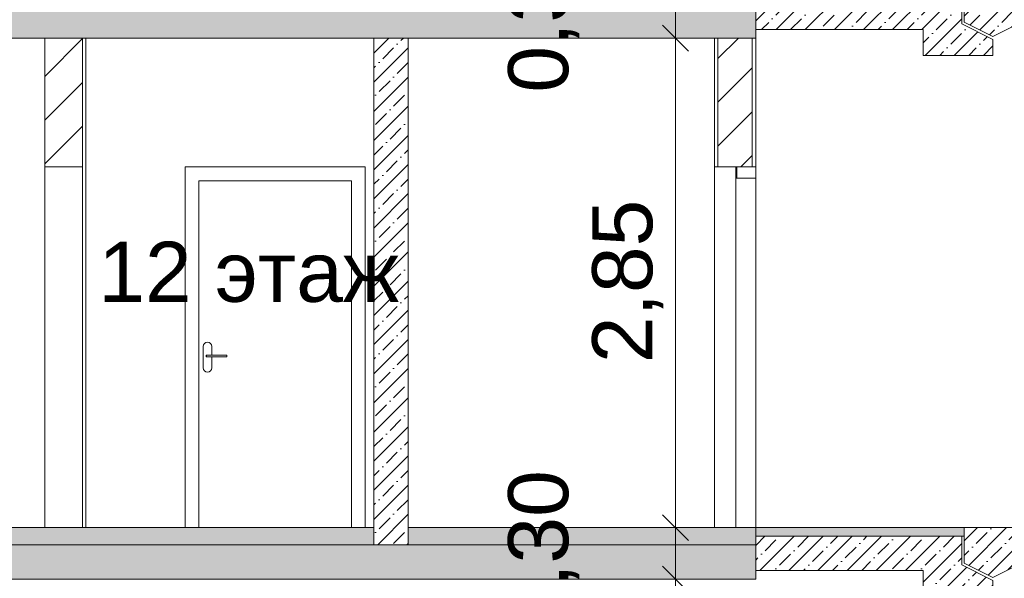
# Model space of a CAD drawing. Header units: millimetres. Extents: x -7244646 to -5701154, y 5723682 to 6071635.
# Tile 154 of 256: x -6395885 to -6390149, y 5778214 to 5781467. Entities that reach past the tile are written whole.
import ezdxf

# ---------------------------------------------------------------- set-up
doc = ezdxf.new("R2010")
doc.units = ezdxf.units.MM
doc.header["$MEASUREMENT"] = 0
doc.set_wipeout_variables(frame=1)
doc.linetypes.add('Wipeout_Contour', pattern=[1000, 0, -1000])
for name, color, linetype, lineweight in [('0_Ном._пера__1', 7, 'Continuous', 0), ('0_Ном._пера__120', 7, 'Continuous', 0), ('0_Ном._пера__141', 7, 'Continuous', 5), ('0_Ном._пера__18', 9, 'Continuous', 5), ('0_Ном._пера__21', 7, 'Continuous', 5), ('АР-вертикальная связь - Лестница.АР_Ном._пера__1', 7, 'Continuous', 0), ('АР-Чертеж-Размеры.АР_Ном._пера__1', 7, 'Continuous', 0), ('АР-Чертеж-Размеры.АР_Ном._пера__120', 7, 'Continuous', 0), ('АР-Чертеж-Размеры.АР_Ном._пера__141', 7, 'Continuous', 5)]:
    doc.layers.add(name, color=color, linetype=linetype, lineweight=lineweight)
doc.layers.add('АР-Чертеж-Размеры.АР', color=7, linetype='Continuous')
doc.styles.add('РЎР“Р•РќР•Р\xa0Р\x98Р\xa0_РЎРўР\x98Р›Р¬_2', font='arial.ttf')
doc.dimstyles.new('СГЕНЕРИР_СТИЛЬ__1', dxfattribs={"dimtxt": 500, "dimasz": 237.5, "dimexe": 0.18, "dimexo": 43263.067461, "dimgap": 0, "dimtad": 1, "dimlfac": 0.001, "dimzin": 0, "dimdsep": 46, "dimtxsty": 'РЎР“Р•РќР•Р\xa0Р\x98Р\xa0_РЎРўР\x98Р›Р¬_2', "dimblk": 'ARROWHEAD_6', "dimblk1": 'ARROWHEAD_6', "dimblk2": 'ARROWHEAD_6', "dimcen": 0.09, "dimclrd": 7, "dimclre": 7, "dimclrt": 7, "dimadec": 0, "dimazin": 0, "dimtfac": 1, "dimtdec": 4, "dimtmove": 2, "dimatfit": 3, "dimfxl": 1, "dimtolj": 1, "dimtzin": 0, "dimarcsym": 0})
doc.dimstyles.new('СГЕНЕРИР_СТИЛЬ__8', dxfattribs={"dimtxt": 350, "dimasz": 142.5, "dimexe": 0.18, "dimexo": 0.0625, "dimgap": 0, "dimtad": 1, "dimlfac": 0.001, "dimzin": 0, "dimdsep": 46, "dimtxsty": 'РЎР“Р•РќР•Р\xa0Р\x98Р\xa0_РЎРўР\x98Р›Р¬_2', "dimblk": 'ARROWHEAD_6', "dimblk1": 'ARROWHEAD_6', "dimblk2": 'ARROWHEAD_6', "dimcen": 0.09, "dimse1": 1, "dimse2": 1, "dimclrd": 7, "dimclre": 7, "dimclrt": 7, "dimadec": 0, "dimazin": 0, "dimtfac": 1, "dimtdec": 4, "dimtmove": 0, "dimatfit": 3, "dimfxl": 1, "dimtolj": 1, "dimtzin": 0, "dimarcsym": 0})
pattern_1 = [(45, (-7387333.12, 5739809.18), (-84.852814, 84.852814), []), (45, (-7387375.54, 5739851.61), (-84.852814, 84.852814), [90, -30, 0, -30])]
pattern_2 = [(45, (-7387333.12, 5739809.18), (-127.279217, 127.279217), [])]

# ---------------------------------------------------------------- blocks, each defined once
blk = doc.blocks.new('*D52', base_point=(-7387333.1, 5739809.2))
at = {"layer": 'АР-Чертеж-Размеры.АР_Ном._пера__1', "color": 7, "linetype": 'Continuous', "lineweight": 0, "transparency": 16777216}
for p, q in [((-6411439.3, 5858499.2), (-6411439.3, 5858686.7)), ((-6411314.3, 5858374.2), (-6411564.3, 5858624.2)), ((-6388218.7, 5858499.2), (-6411673.7, 5858499.2)), ((-6411439.3, 5738589.2), (-6411439.3, 5858499.2)), ((-6411564.3, 5738714.2), (-6411314.3, 5738464.2)), ((-6411204.9, 5738589.2), (-6411673.7, 5738589.2)), ((-6411439.3, 5738401.7), (-6411439.3, 5738589.2))]:
    blk.add_line(p, q, dxfattribs=at)
at = {"layer": 'АР-Чертеж-Размеры.АР_Ном._пера__1', "color": 7, "lineweight": 0, "transparency": 16777216, "insert": (-6411889.3, 5853972.3), "char_height": 500, "attachment_point": 7, "rotation": 90, "style": 'РЎР“Р•РќР•Р\xa0Р\x98Р\xa0_РЎРўР\x98Р›Р¬_2'}
blk.add_mtext('\\A1;{\\pql;\\fArial|b0|i0|c204|p0;\\W1.000000;119,91}', dxfattribs=at)
blk = doc.blocks.new('ARROWHEAD_6')
at = {"color": 0, "linetype": 'Continuous', "lineweight": 0}
for p, q in [((-0.5, -0.5), (0.5, 0.5)), ((0, 0), (-1, 0))]:
    blk.add_line(p, q, dxfattribs=at)
blk = doc.blocks.new('*D627', base_point=(-7387333.1, 5739809.2))
at = {"layer": 'АР-Чертеж-Размеры.АР_Ном._пера__1', "color": 7, "linetype": 'Continuous', "lineweight": 0, "transparency": 16777216}
for p, q in [((-6391924, 5778209.2), (-6392205.2, 5778209.2)), ((-6392064.6, 5775359.2), (-6392064.6, 5778209.2)), ((-6391924, 5775359.2), (-6392205.2, 5775359.2))]:
    blk.add_line(p, q, dxfattribs=at)
at = {"layer": 'АР-Чертеж-Размеры.АР_Ном._пера__141', "color": 7, "linetype": 'Continuous', "lineweight": 5, "transparency": 16777216}
for p, q in [((-6392139.6, 5778284.2), (-6391989.6, 5778134.2)), ((-6392139.6, 5775434.2), (-6391989.6, 5775284.2))]:
    blk.add_line(p, q, dxfattribs=at)
at = {"layer": 'АР-Чертеж-Размеры.АР_Ном._пера__120', "color": 7, "lineweight": 0, "transparency": 16777216, "char_height": 350, "attachment_point": 7, "rotation": 90, "style": 'РЎР“Р•РќР•Р\xa0Р\x98Р\xa0_РЎРўР\x98Р›Р¬_2'}
for s, insert in [('\\A1;{\\pql;\\fArial|b0|i0|c204|p0;\\W1.000000;0,30}', (-6392624.6, 5777892.1)), ('\\A1;{\\pql;\\fArial|b0|i0|c204|p0;\\W1.000000;2,85}', (-6392134.6, 5776317.1))]:
    blk.add_mtext(s, dxfattribs=dict(at, insert=insert))
blk = doc.blocks.new('*D628', base_point=(-7387333.1, 5739809.2))
at = {"layer": 'АР-Чертеж-Размеры.АР_Ном._пера__1', "color": 7, "linetype": 'Continuous', "lineweight": 0, "transparency": 16777216}
for p, q in [((-6391924, 5778509.2), (-6392205.2, 5778509.2)), ((-6392064.6, 5778209.2), (-6392064.6, 5778509.2)), ((-6391924, 5778209.2), (-6392205.2, 5778209.2))]:
    blk.add_line(p, q, dxfattribs=at)
at = {"layer": 'АР-Чертеж-Размеры.АР_Ном._пера__141', "color": 7, "linetype": 'Continuous', "lineweight": 5, "transparency": 16777216}
for p, q in [((-6392139.6, 5778584.2), (-6391989.6, 5778434.2)), ((-6392139.6, 5778284.2), (-6391989.6, 5778134.2))]:
    blk.add_line(p, q, dxfattribs=at)
blk = doc.blocks.new('*D629', base_point=(-7387333.1, 5739809.2))
at = {"layer": 'АР-Чертеж-Размеры.АР_Ном._пера__1', "color": 7, "linetype": 'Continuous', "lineweight": 0, "transparency": 16777216}
for p, q in [((-6391924, 5781359.2), (-6392205.2, 5781359.2)), ((-6392064.6, 5778509.2), (-6392064.6, 5781359.2)), ((-6391924, 5778509.2), (-6392205.2, 5778509.2))]:
    blk.add_line(p, q, dxfattribs=at)
at = {"layer": 'АР-Чертеж-Размеры.АР_Ном._пера__141', "color": 7, "linetype": 'Continuous', "lineweight": 5, "transparency": 16777216}
for p, q in [((-6392139.6, 5781434.2), (-6391989.6, 5781284.2)), ((-6392139.6, 5778584.2), (-6391989.6, 5778434.2))]:
    blk.add_line(p, q, dxfattribs=at)
at = {"layer": 'АР-Чертеж-Размеры.АР_Ном._пера__120', "color": 7, "lineweight": 0, "transparency": 16777216, "char_height": 350, "attachment_point": 7, "rotation": 90, "style": 'РЎР“Р•РќР•Р\xa0Р\x98Р\xa0_РЎРўР\x98Р›Р¬_2'}
for s, insert in [('\\A1;{\\pql;\\fArial|b0|i0|c204|p0;\\W1.000000;0,30}', (-6392624.6, 5781042.1)), ('\\A1;{\\pql;\\fArial|b0|i0|c204|p0;\\W1.000000;2,85}', (-6392134.6, 5779467.1))]:
    blk.add_mtext(s, dxfattribs=dict(at, insert=insert))
blk = doc.blocks.new('*D630', base_point=(-7387333.1, 5739809.2))
at = {"layer": 'АР-Чертеж-Размеры.АР_Ном._пера__1', "color": 7, "linetype": 'Continuous', "lineweight": 0, "transparency": 16777216}
for p, q in [((-6391924, 5781659.2), (-6392205.2, 5781659.2)), ((-6392064.6, 5781359.2), (-6392064.6, 5781659.2)), ((-6391924, 5781359.2), (-6392205.2, 5781359.2))]:
    blk.add_line(p, q, dxfattribs=at)
at = {"layer": 'АР-Чертеж-Размеры.АР_Ном._пера__141', "color": 7, "linetype": 'Continuous', "lineweight": 5, "transparency": 16777216}
for p, q in [((-6392139.6, 5781734.2), (-6391989.6, 5781584.2)), ((-6392139.6, 5781434.2), (-6391989.6, 5781284.2))]:
    blk.add_line(p, q, dxfattribs=at)

msp = doc.modelspace()

# ---------------------------------------------------------------- hatches: boundary and pattern name
at = {"layer": '0_Ном._пера__1', "linetype": 'Continuous', "lineweight": 0}
h = msp.add_hatch(dxfattribs=at)
h.set_pattern_fill('ЖЕЛЕЗОБЕТОН__PROJECT__0003', style=0, pattern_type=2)
h.set_pattern_definition(pattern_1)
h.paths.add_polyline_path([(-6391597.134, 5781359.18), (-6391597.134, 5781559.18), (-6401810.577, 5781559.18), (-6401810.577, 5781359.18)])
h = msp.add_hatch(dxfattribs=at)
h.set_pattern_fill('БЛОКИ_БЕТОННЫЕ_ЭФФЕКТИВН_7A', style=0, pattern_type=2)
h.set_pattern_definition(pattern_2)
h.paths.add_polyline_path([(-6395739.217, 5781359.18), (-6395739.217, 5780609.18), (-6395519.213, 5780609.18), (-6395519.213, 5781359.18)])
h = msp.add_hatch(dxfattribs=at)
h.set_pattern_fill('ЖЕЛЕЗОБЕТОН__PROJECT__0003', style=0, pattern_type=2)
h.set_pattern_definition(pattern_1)
h.paths.add_polyline_path([(-6393621.764, 5781359.18), (-6393821.764, 5781359.18), (-6393821.764, 5778409.18), (-6393621.764, 5778409.18)])
h = msp.add_hatch(dxfattribs=at)
h.set_pattern_fill('БЛОКИ_БЕТОННЫЕ_ЭФФЕКТИВН_7A', style=0, pattern_type=2)
h.set_pattern_definition(pattern_2)
h.paths.add_polyline_path([(-6391817.134, 5780609.18), (-6391617.134, 5780609.18), (-6391617.134, 5781359.18), (-6391817.134, 5781359.18)])
at = {"layer": '0_Ном._пера__1', "linetype": 'Continuous', "lineweight": 0, "true_color": 0x000000}
for points in [[(-6393821.764, 5778509.18), (-6396938.666, 5778509.18), (-6396938.666, 5778409.18), (-6393821.764, 5778409.18)], [(-6391597.134, 5778409.18), (-6391597.134, 5778509.18), (-6393621.764, 5778509.18), (-6393621.764, 5778409.18)]]:
    msp.add_hatch(color=18, dxfattribs=at).paths.add_polyline_path(points)
at = {"layer": '0_Ном._пера__1', "linetype": 'Continuous', "lineweight": 0}
h = msp.add_hatch(dxfattribs=at)
h.set_pattern_fill('ЖЕЛЕЗОБЕТОН__PROJECT__0003', style=0, pattern_type=2)
h.set_pattern_definition(pattern_1)
h.paths.add_polyline_path([(-6391597.134, 5778209.18), (-6391597.134, 5778409.18), (-6401810.577, 5778409.18), (-6401810.577, 5778209.18)])
at = {"layer": '0_Ном._пера__18', "linetype": 'Continuous', "lineweight": 5}
msp.add_hatch(color=9, dxfattribs=at).paths.add_polyline_path([(-6391597.134, 5778509.18), (-6391597.134, 5778459.18), (-6390382.137, 5778459.18), (-6390382.137, 5778509.18)])
at = {"layer": 'АР-вертикальная связь - Лестница.АР_Ном._пера__1', "linetype": 'Continuous', "lineweight": 0}
h = msp.add_hatch(dxfattribs=at)
h.set_pattern_fill('ЖЕЛЕЗОБЕТОН__PROJECT__0003', style=0, pattern_type=2)
h.set_pattern_definition(pattern_1)
h.paths.add_polyline_path([(-6390382.137, 5781659.18), (-6390382.137, 5781452.343), (-6390215.366, 5781368.958), (-6390088.539, 5781432.372), (-6386782.137, 5783085.573), (-6386782.137, 5783309.18), (-6386807.137, 5783309.18), (-6387082.137, 5783309.18), (-6387082.137, 5783159.18), (-6387382.137, 5783159.18), (-6387382.137, 5783009.18), (-6387682.137, 5783009.18), (-6387682.137, 5782859.18), (-6387982.137, 5782859.18), (-6387982.137, 5782709.18), (-6388282.137, 5782709.18), (-6388282.137, 5782559.18), (-6388582.137, 5782559.18), (-6388582.137, 5782409.18), (-6388882.137, 5782409.18), (-6388882.858, 5782259.18), (-6389182.137, 5782259.18), (-6389182.137, 5782109.18), (-6389482.137, 5782109.18), (-6389482.137, 5781959.18), (-6389782.137, 5781959.18), (-6389782.137, 5781809.18), (-6390082.137, 5781809.18), (-6390082.137, 5781659.18)])
h = msp.add_hatch(dxfattribs=at)
h.set_pattern_fill('ЖЕЛЕЗОБЕТОН__PROJECT__0003', style=0, pattern_type=2)
h.set_pattern_definition(pattern_1)
h.paths.add_polyline_path([(-6390215.366, 5781352.188), (-6390397.137, 5781443.073), (-6390397.137, 5781609.18), (-6391597.134, 5781609.18), (-6391597.134, 5781409.18), (-6390622.137, 5781409.18), (-6390622.137, 5781259.18), (-6390215.366, 5781259.18)])
h = msp.add_hatch(dxfattribs=at)
h.set_pattern_fill('ЖЕЛЕЗОБЕТОН__PROJECT__0003', style=0, pattern_type=2)
h.set_pattern_definition(pattern_1)
h.paths.add_polyline_path([(-6390382.137, 5778509.18), (-6390382.137, 5778302.344), (-6390215.366, 5778218.958), (-6390088.539, 5778282.372), (-6386782.137, 5779935.573), (-6386782.137, 5780159.18), (-6386807.137, 5780159.18), (-6387082.137, 5780159.18), (-6387082.137, 5780009.18), (-6387382.137, 5780009.18), (-6387382.137, 5779859.18), (-6387682.137, 5779859.18), (-6387682.137, 5779709.18), (-6387982.137, 5779709.18), (-6387982.137, 5779559.18), (-6388282.137, 5779559.18), (-6388282.137, 5779409.18), (-6388582.137, 5779409.18), (-6388582.137, 5779259.18), (-6388882.137, 5779259.18), (-6388882.858, 5779109.18), (-6389182.137, 5779109.18), (-6389182.137, 5778959.18), (-6389482.137, 5778959.18), (-6389482.137, 5778809.18), (-6389782.137, 5778809.18), (-6389782.137, 5778659.18), (-6390082.137, 5778659.18), (-6390082.137, 5778509.18)])
h = msp.add_hatch(dxfattribs=at)
h.set_pattern_fill('ЖЕЛЕЗОБЕТОН__PROJECT__0003', style=0, pattern_type=2)
h.set_pattern_definition(pattern_1)
h.paths.add_polyline_path([(-6390215.366, 5778202.188), (-6390397.137, 5778293.073), (-6390397.137, 5778459.18), (-6391597.134, 5778459.18), (-6391597.134, 5778259.18), (-6390622.137, 5778259.18), (-6390622.137, 5778109.18), (-6390215.366, 5778109.18)])

# ---------------------------------------------------------------- linework, layer by layer
at = {"layer": '0_Ном._пера__1', "color": 7, "linetype": 'Continuous', "lineweight": 0}
for p, q in [((-6395739.217, 5781359.18), (-6395739.218, 5778509.18)), ((-6395519.213, 5781359.18), (-6395519.213, 5778509.18)), ((-6395499.213, 5781359.18), (-6395499.213, 5778509.18)), ((-6391837.134, 5781359.18), (-6391837.134, 5780609.18)), ((-6391597.134, 5781359.18), (-6391597.134, 5780609.18)), ((-6394921.767, 5780609.18), (-6393871.767, 5780609.18)), ((-6394921.767, 5778509.18), (-6394921.767, 5780609.18)), ((-6393871.767, 5780609.18), (-6393871.767, 5778509.18)), ((-6391837.134, 5778509.18), (-6391837.134, 5780609.18)), ((-6391817.134, 5780609.18), (-6391837.134, 5780609.18)), ((-6391707.134, 5780609.18), (-6391817.134, 5780609.18)), ((-6391707.134, 5780609.18), (-6391707.134, 5780544.18)), ((-6394841.767, 5780529.18), (-6393951.767, 5780529.18)), ((-6393951.767, 5780529.18), (-6393951.767, 5778509.18)), ((-6391597.134, 5778509.18), (-6393621.764, 5778509.18))]:
    msp.add_line(p, q, dxfattribs=at)
at = {"layer": '0_Ном._пера__1', "color": 7, "linetype": 'Continuous', "lineweight": 0, "flags": 128}
for points in [[(-6395519.213, 5781359.18), (-6395519.213, 5780609.18)], [(-6391712.134, 5780544.18), (-6391712.134, 5780609.18), (-6391712.134, 5778509.18)], [(-6391597.134, 5780609.18), (-6391617.134, 5780609.18), (-6391707.134, 5780609.18)], [(-6391597.134, 5780609.18), (-6391597.134, 5780544.18), (-6391597.134, 5780609.18), (-6391597.134, 5778509.18)], [(-6391597.134, 5780544.18), (-6391707.134, 5780544.18), (-6391712.134, 5780544.18)]]:
    msp.add_lwpolyline(points, dxfattribs=at)
msp.add_lwpolyline([(-6391597.134, 5778509.18), (-6391597.134, 5778459.18), (-6390382.137, 5778459.18), (-6390382.137, 5778509.18)], close=True, dxfattribs=at)
at = {"layer": '0_Ном._пера__120', "color": 7, "linetype": 'Continuous', "lineweight": 0}
for points in [[(-6386782.137, 5783085.573), (-6390215.366, 5781368.958), (-6390382.137, 5781452.344), (-6390382.137, 5781659.18), (-6390082.137, 5781659.18)], [(-6386782.137, 5779935.573), (-6390215.366, 5778218.958), (-6390382.137, 5778302.344), (-6390382.137, 5778509.18), (-6390082.137, 5778509.18)]]:
    msp.add_lwpolyline(points, dxfattribs=at)
for points in [[(-6391597.134, 5781609.18), (-6390397.137, 5781609.18), (-6390397.137, 5781443.073), (-6390215.366, 5781352.188), (-6390215.366, 5781259.18), (-6390622.137, 5781259.18), (-6390622.137, 5781409.18), (-6391597.134, 5781409.18)], [(-6391597.134, 5778509.18), (-6390382.137, 5778509.18), (-6390382.137, 5778459.18), (-6391597.134, 5778459.18)], [(-6391597.134, 5778459.18), (-6390397.137, 5778459.18), (-6390397.137, 5778293.073), (-6390215.366, 5778202.188), (-6390215.366, 5778109.18), (-6390622.137, 5778109.18), (-6390622.137, 5778259.18), (-6391597.134, 5778259.18)]]:
    msp.add_lwpolyline(points, close=True, dxfattribs=at)
at = {"layer": '0_Ном._пера__120', "color": 7, "linetype": 'Continuous', "lineweight": 0, "flags": 128}
for points in [[(-6393821.764, 5778509.18), (-6396938.666, 5778509.18), (-6396938.666, 5778409.18), (-6393821.764, 5778409.18)], [(-6391597.134, 5778409.18), (-6391597.134, 5778509.18), (-6393621.764, 5778509.18), (-6393621.764, 5778409.18)]]:
    msp.add_lwpolyline(points, close=True, dxfattribs=at)
at = {"layer": '0_Ном._пера__141', "color": 7, "linetype": 'Continuous', "lineweight": 5, "flags": 128}
for points in [[(-6395739.217, 5781359.18), (-6395739.217, 5780609.18), (-6395519.213, 5780609.18), (-6395519.213, 5781359.18)], [(-6391817.134, 5780609.18), (-6391617.134, 5780609.18), (-6391617.134, 5781359.18), (-6391817.134, 5781359.18)]]:
    msp.add_lwpolyline(points, close=True, dxfattribs=at)
at = {"layer": '0_Ном._пера__21', "color": 7, "linetype": 'Continuous', "lineweight": 5}
for p, q in [((-6393821.764, 5781359.18), (-6393821.764, 5778424.18)), ((-6393621.764, 5781359.18), (-6393621.764, 5778424.18))]:
    msp.add_line(p, q, dxfattribs=at)
at = {"layer": '0_Ном._пера__21', "color": 7, "linetype": 'Continuous', "lineweight": 5, "flags": 128}
for points in [[(-6391597.134, 5781359.18), (-6391597.134, 5781559.18), (-6401810.577, 5781559.18), (-6401810.577, 5781359.18)], [(-6393621.764, 5781359.18), (-6393821.764, 5781359.18), (-6393821.764, 5778409.18), (-6393621.764, 5778409.18)], [(-6391597.134, 5778209.18), (-6391597.134, 5778409.18), (-6401810.577, 5778409.18), (-6401810.577, 5778209.18)]]:
    msp.add_lwpolyline(points, close=True, dxfattribs=at)

# ---------------------------------------------------------------- texts
at = {"layer": '0_Ном._пера__1', "color": 7, "linetype": 'Continuous', "lineweight": 0, "insert": (-6394551.503, 5779996.288), "char_height": 350, "attachment_point": 5, "style": 'РЎР“Р•РќР•Р\xa0Р\x98Р\xa0_РЎРўР\x98Р›Р¬_2'}
msp.add_mtext('\\A1;{\\pqc;\\fArial|b0|i0|c204|p0;\\W1.000000;1\\fArial|b0|i0|c204|p0;\\W1.000000;2 этаж}', dxfattribs=at)

# ---------------------------------------------------------------- dimensions: what is measured, and where the dimension line sits
at = {"layer": 'АР-Чертеж-Размеры.АР', "color": 7, "linetype": 'Continuous', "lineweight": 0}
for base, p1, p2, dimstyle, picture, middle in [((-6411439.299, 5858499.18), (-6410669.971, 5738589.18), (-6383892.346, 5858499.18), 'СГЕНЕРИР_СТИЛЬ__1', '*D52', (-6412139.299, 5855000.125)), ((-6392064.581, 5781359.18), (-6392123.298, 5778509.18), (-6392300.987, 5781359.18), 'СГЕНЕРИР_СТИЛЬ__8', '*D629', (-6392309.581, 5779920.173)), ((-6392064.581, 5781659.18), (-6392300.987, 5781359.18), (-6392176.167, 5781659.18), 'СГЕНЕРИР_СТИЛЬ__8', '*D630', (-6392799.581, 5781495.173)), ((-6392064.581, 5778209.18), (-6392324.305, 5775359.18), (-6392262.383, 5778209.18), 'СГЕНЕРИР_СТИЛЬ__8', '*D627', (-6392309.581, 5776770.173)), ((-6392064.581, 5778509.18), (-6392262.383, 5778209.18), (-6392123.298, 5778509.18), 'СГЕНЕРИР_СТИЛЬ__8', '*D628', (-6392799.581, 5778345.173))]:
    dim = msp.add_linear_dim(base=base, p1=p1, p2=p2, angle=90, dimstyle=dimstyle, dxfattribs=at)
    dim.commit()
    dim.dimension.update_dxf_attribs({"geometry": picture, "text_midpoint": middle, "dimtype": 160, "text_rotation": 90})

# ---------------------------------------------------------------- next in the draw order: wipeouts: each hides what was drawn before it
at = {"color": 254, "linetype": 'Wipeout_Contour', "lineweight": 0, "ltscale": 206868304.8067579}
msp.add_wipeout([(-6394816.767, 5779439.18), (-6394814.864, 5779429.613), (-6394809.445, 5779421.502), (-6394801.334, 5779416.083), (-6394791.767, 5779414.18), (-6394782.2, 5779416.083), (-6394774.09, 5779421.502), (-6394768.67, 5779429.613), (-6394766.767, 5779439.18), (-6394766.767, 5779504.18), (-6394786.267, 5779504.18), (-6394799.267, 5779504.18), (-6394799.267, 5779514.18), (-6394786.267, 5779514.18), (-6394766.767, 5779514.18), (-6394766.767, 5779564.18), (-6394768.67, 5779573.747), (-6394774.09, 5779581.858), (-6394782.2, 5779587.277), (-6394791.767, 5779589.18), (-6394801.334, 5779587.277), (-6394809.445, 5779581.858), (-6394814.864, 5779573.747), (-6394816.767, 5779564.18)], dxfattribs=at)

# ---------------------------------------------------------------- next in the draw order: linework, layer by layer
at = {"layer": '0_Ном._пера__1', "color": 7, "linetype": 'Continuous', "lineweight": 0}
for p, q in [((-6394841.767, 5778509.18), (-6394841.767, 5780529.18)), ((-6394801.334, 5779587.277), (-6394809.445, 5779581.858)), ((-6394791.767, 5779589.18), (-6394801.334, 5779587.277)), ((-6394782.2, 5779587.277), (-6394791.767, 5779589.18)), ((-6394774.09, 5779581.858), (-6394782.2, 5779587.277)), ((-6394814.864, 5779573.747), (-6394816.767, 5779564.18)), ((-6394809.445, 5779581.858), (-6394814.864, 5779573.747)), ((-6394768.67, 5779573.747), (-6394774.09, 5779581.858)), ((-6394766.767, 5779564.18), (-6394768.67, 5779573.747)), ((-6394816.767, 5779439.18), (-6394814.864, 5779429.613)), ((-6394814.864, 5779429.613), (-6394809.445, 5779421.502)), ((-6394809.445, 5779421.502), (-6394801.334, 5779416.083)), ((-6394801.334, 5779416.083), (-6394791.767, 5779414.18)), ((-6394791.767, 5779414.18), (-6394782.2, 5779416.083)), ((-6394782.2, 5779416.083), (-6394774.09, 5779421.502)), ((-6394774.09, 5779421.502), (-6394768.67, 5779429.613)), ((-6394768.67, 5779429.613), (-6394766.767, 5779439.18))]:
    msp.add_line(p, q, dxfattribs=at)

# ---------------------------------------------------------------- next in the draw order: wipeouts: each hides what was drawn before it
at = {"color": 254, "linetype": 'Wipeout_Contour', "lineweight": 0, "ltscale": 34477896.34499969}
msp.add_wipeout([(-6394679.267, 5779514.18), (-6394786.267, 5779514.18), (-6394786.267, 5779504.18), (-6394679.267, 5779504.18)], dxfattribs=at)

# ---------------------------------------------------------------- next in the draw order: linework, layer by layer
at = {"layer": '0_Ном._пера__1', "color": 7, "linetype": 'Continuous', "lineweight": 0}
msp.add_line((-6394679.267, 5779514.18), (-6394679.267, 5779504.18), dxfattribs=at)

# ---------------------------------------------------------------- next in the draw order: wipeouts: each hides what was drawn before it
at = {"color": 254, "linetype": 'Wipeout_Contour', "lineweight": 0, "ltscale": 34478062.4919321}
msp.add_wipeout([(-6394786.267, 5779514.18), (-6394791.242, 5779514.18), (-6394791.242, 5779504.18), (-6394786.267, 5779504.18)], dxfattribs=at)

# ---------------------------------------------------------------- next in the draw order: wipeouts: each hides what was drawn before it
at = {"color": 254, "linetype": 'Wipeout_Contour', "lineweight": 0, "ltscale": 34478076.13155878}
msp.add_wipeout([(-6394791.242, 5779514.18), (-6394795.459, 5779514.18), (-6394795.459, 5779504.18), (-6394791.242, 5779504.18)], dxfattribs=at)

# ---------------------------------------------------------------- next in the draw order: linework, layer by layer
at = {"layer": '0_Ном._пера__1', "color": 7, "linetype": 'Continuous', "lineweight": 0}
for p, q in [((-6394766.767, 5779514.18), (-6394766.767, 5779564.18)), ((-6394766.767, 5779439.18), (-6394766.767, 5779504.18))]:
    msp.add_line(p, q, dxfattribs=at)

# ---------------------------------------------------------------- next in the draw order: wipeouts: each hides what was drawn before it
at = {"color": 254, "linetype": 'Wipeout_Contour', "lineweight": 0, "ltscale": 34478086.57090466}
msp.add_wipeout([(-6394795.459, 5779514.18), (-6394798.278, 5779514.18), (-6394798.278, 5779504.18), (-6394795.459, 5779504.18)], dxfattribs=at)

# ---------------------------------------------------------------- next in the draw order: wipeouts: each hides what was drawn before it
at = {"color": 254, "linetype": 'Wipeout_Contour', "lineweight": 0, "ltscale": 34478092.2206713}
msp.add_wipeout([(-6394798.278, 5779514.18), (-6394799.267, 5779514.18), (-6394799.267, 5779504.18), (-6394798.278, 5779504.18)], dxfattribs=at)

# ---------------------------------------------------------------- next in the draw order: linework, layer by layer
at = {"layer": '0_Ном._пера__1', "color": 7, "linetype": 'Continuous', "lineweight": 0}
for p, q in [((-6394816.767, 5779564.18), (-6394816.767, 5779439.18)), ((-6394798.278, 5779514.18), (-6394799.267, 5779514.18)), ((-6394799.267, 5779514.18), (-6394799.267, 5779504.18)), ((-6394798.278, 5779504.18), (-6394799.267, 5779504.18)), ((-6394795.459, 5779514.18), (-6394798.278, 5779514.18)), ((-6394795.459, 5779504.18), (-6394798.278, 5779504.18)), ((-6394791.242, 5779514.18), (-6394795.459, 5779514.18)), ((-6394791.242, 5779504.18), (-6394795.459, 5779504.18)), ((-6394786.267, 5779514.18), (-6394791.242, 5779514.18)), ((-6394786.267, 5779504.18), (-6394791.242, 5779504.18)), ((-6394679.267, 5779514.18), (-6394786.267, 5779514.18)), ((-6394679.267, 5779504.18), (-6394786.267, 5779504.18))]:
    msp.add_line(p, q, dxfattribs=at)

doc.saveas('drawing.dxf')
